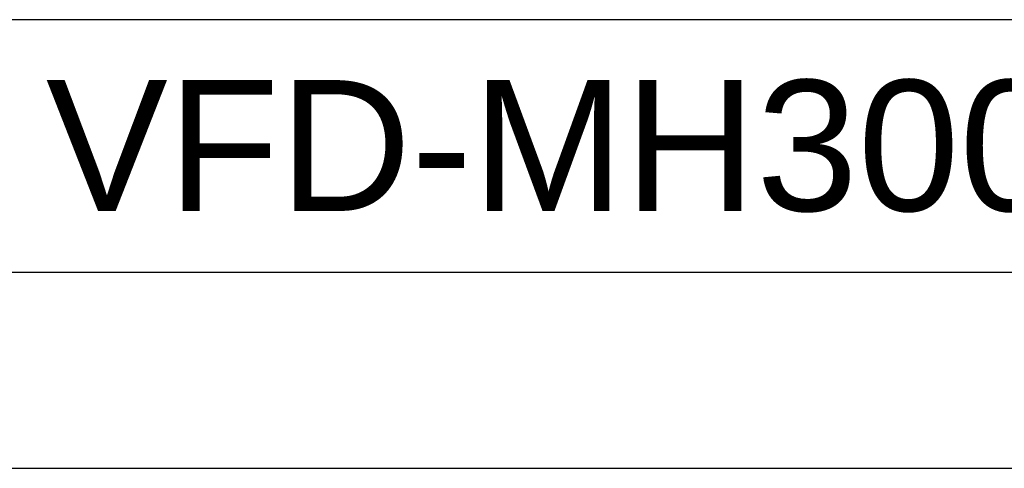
# Model space of a CAD drawing. Header units: millimetres. Extents: x 0 to 1105, y 0 to 772.
# Tile 26 of 58: x 320 to 418, y 0 to 45. Entities that reach past the tile are written whole.
import ezdxf

# ---------------------------------------------------------------- set-up
doc = ezdxf.new("R2010")
doc.units = ezdxf.units.MM
doc.header["$LTSCALE"] = 60.775
doc.layers.get('0').update_dxf_attribs({"linetype": 'CONTINUOUS'})
doc.layers.add('DIM', color=7, linetype='CONTINUOUS')
doc.styles.add('TEXTSTYLE_2', font='arial.ttf')

msp = doc.modelspace()

# ---------------------------------------------------------------- linework, layer by layer
at = {"color": 3, "linetype": 'Continuous'}
for p, q in [((526.5, 44.575), (19.5, 44.575)), ((19.5, 19.5), (526.5, 19.5))]:
    msp.add_line(p, q, dxfattribs=at)
at = {"color": 7, "linetype": 'Continuous'}
msp.add_line((0, 0), (1105, 0), dxfattribs=at)
at = {"color": 4, "linetype": 'Continuous'}
msp.add_line((0, 0), (546, 0), dxfattribs=at)

# ---------------------------------------------------------------- texts
at = {"layer": 'DIM', "color": 6, "linetype": 'Continuous', "insert": (398.189, 38.574), "char_height": 13, "width": 137.00743, "attachment_point": 2, "line_spacing_factor": 0.9, "style": 'TEXTSTYLE_2'}
msp.add_mtext('VFD-MH300-E-PD', dxfattribs=at)

doc.saveas('drawing.dxf')
